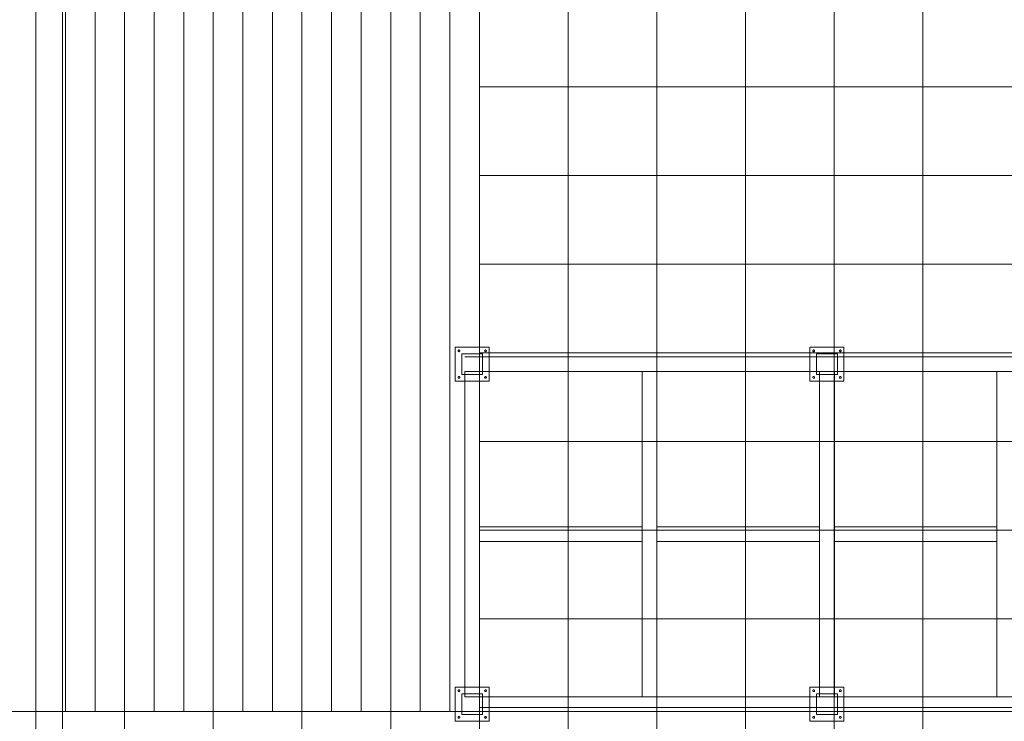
# Model space of a CAD drawing. Extents: x -620 to 300, y 62 to 1112.
# Tile 18 of 71: x -297 to -164, y 263 to 358. Entities that reach past the tile are written whole.
import ezdxf
from ezdxf.lldxf.tags import DXFTag

# ---------------------------------------------------------------- set-up
doc = ezdxf.new("R2010")
doc.units = 0
doc.layers.get('0').update_dxf_attribs({"lineweight": 13})
for name, color, linetype, lineweight in [('60- 61 allgemeine Ausstattung- 4 Terrassen', 7, 'Continuous', 9), ('70 -71 Achsen- 1 Gebäudeachsen', 7, 'STRICHPUNKT2-A06GA19A8I', 18), ('Keine-1', 7, 'Continuous', 15)]:
    doc.layers.add(name, color=color, linetype=linetype, lineweight=lineweight)
tags = doc.linetypes.add('grob-A06GA1998I', pattern=[14, 3, -8, 3]).pattern_tags.tags
tags[8:9] = [DXFTag(74, 4), DXFTag(75, 0), DXFTag(340, '0'), DXFTag(46, 0.0), DXFTag(50, 0.0), DXFTag(44, 0.0), DXFTag(45, 0.0)]
tags[6:7] = [DXFTag(74, 4), DXFTag(75, 0), DXFTag(340, '0'), DXFTag(46, 0.0), DXFTag(50, 0.0), DXFTag(44, 0.0), DXFTag(45, 0.0)]
tags[4:5] = [DXFTag(74, 4), DXFTag(75, 0), DXFTag(340, '0'), DXFTag(46, 0.0), DXFTag(50, 0.0), DXFTag(44, 0.0), DXFTag(45, 0.0)]
tags = doc.linetypes.add('STRICHPUNKT2-A06GA19A8I', pattern=[12.7, 6.35, -3.175, 0, -3.175]).pattern_tags.tags
tags[10:11] = [DXFTag(74, 4), DXFTag(75, 0), DXFTag(340, '0'), DXFTag(46, 0.0), DXFTag(50, 0.0), DXFTag(44, 0.0), DXFTag(45, 0.0)]
tags[8:9] = [DXFTag(74, 4), DXFTag(75, 0), DXFTag(340, '0'), DXFTag(46, 0.0), DXFTag(50, 0.0), DXFTag(44, 0.0), DXFTag(45, 0.0)]
tags[6:7] = [DXFTag(74, 4), DXFTag(75, 0), DXFTag(340, '0'), DXFTag(46, 0.0), DXFTag(50, 0.0), DXFTag(44, 0.0), DXFTag(45, 0.0)]
tags[4:5] = [DXFTag(74, 4), DXFTag(75, 0), DXFTag(340, '0'), DXFTag(46, 0.0), DXFTag(50, 0.0), DXFTag(44, 0.0), DXFTag(45, 0.0)]

# ---------------------------------------------------------------- blocks, each defined once
blk = doc.blocks.new('Referenz-A06GA19C8I')
at = {"layer": '60- 61 allgemeine Ausstattung- 4 Terrassen', "color": 0, "lineweight": -2}
for p, q in [((-222.76, 214.01), (-222.76, 450.21)), ((-210.76, 214.01), (-210.76, 450.21)), ((-198.76, 214.01), (-198.76, 450.21)), ((-186.76, 214.01), (-186.76, 450.21)), ((-174.76, 214.01), (-174.76, 450.21)), ((-294.76, 264.01), (-294.76, 420.01)), ((-290.76, 264.01), (-290.76, 420.01)), ((-286.76, 264.01), (-286.76, 420.01)), ((-282.76, 264.01), (-282.76, 420.01)), ((-278.76, 264.01), (-278.76, 420.01)), ((-274.76, 264.01), (-274.76, 420.01)), ((-270.76, 264.01), (-270.76, 420.01)), ((-266.76, 264.01), (-266.76, 420.01)), ((-262.76, 264.01), (-262.76, 420.01)), ((-258.76, 264.01), (-258.76, 420.01)), ((-254.76, 264.01), (-254.76, 420.01)), ((-250.76, 264.01), (-250.76, 420.01)), ((-246.76, 264.01), (-246.76, 420.01)), ((-242.76, 264.01), (-242.76, 420.01)), ((-238.76, 264.01), (-238.76, 420.01)), ((-234.76, 264.01), (-234.76, 420.01)), ((-234.73, 420.01), (-234.73, 264.01)), ((-234.73, 348.55), (44.42, 348.55)), ((-234.73, 336.55), (44.42, 336.55)), ((-234.73, 324.55), (44.42, 324.55)), ((-237.13, 309.61), (-237.13, 312.41)), ((-237.13, 312.41), (-234.33, 312.41)), ((-234.73, 312.55), (44.42, 312.55)), ((-234.33, 312.41), (-234.33, 309.61)), ((-189.13, 309.61), (-189.13, 312.41)), ((-189.13, 312.41), (-186.33, 312.41)), ((-186.33, 312.41), (-186.33, 309.61)), ((-234.33, 309.61), (-237.13, 309.61)), ((-186.33, 309.61), (-189.13, 309.61)), ((-234.73, 300.55), (44.42, 300.55)), ((-234.73, 288.55), (44.42, 288.55)), ((-234.73, 276.55), (44.42, 276.55)), ((-237.13, 263.61), (-237.13, 266.41)), ((-237.13, 266.41), (-234.33, 266.41)), ((-234.33, 266.41), (-234.33, 263.61)), ((-189.13, 263.61), (-189.13, 266.41)), ((-189.13, 266.41), (-186.33, 266.41)), ((-186.33, 266.41), (-186.33, 263.61)), ((-234.73, 264.01), (-354.73, 264.01)), ((-294.76, 214.01), (-294.76, 264.01)), ((-282.76, 214.01), (-282.76, 264.01)), ((-270.76, 214.01), (-270.76, 264.01)), ((-258.76, 214.01), (-258.76, 264.01)), ((-246.76, 214.01), (-246.76, 264.01)), ((-234.76, 214.01), (-234.76, 264.01)), ((-234.73, 264.55), (44.42, 264.55)), ((-234.33, 263.61), (-237.13, 263.61)), ((-186.33, 263.61), (-189.13, 263.61))]:
    blk.add_line(p, q, dxfattribs=at)
at = {"layer": '60- 61 allgemeine Ausstattung- 4 Terrassen', "color": 0, "linetype": 'grob-A06GA1998I', "lineweight": -2, "ltscale": 0.13}
for p, q in [((2.87, 312.01), (-236.73, 312.01)), ((-236.73, 310.01), (2.87, 310.01)), ((-236.73, 310.01), (-236.73, 266.01)), ((-234.73, 310.01), (-234.73, 266.01)), ((-212.73, 310.01), (-212.73, 266.01)), ((-210.73, 310.01), (-210.73, 266.01)), ((-188.73, 310.01), (-188.73, 266.01)), ((-186.73, 310.01), (-186.73, 266.01)), ((-164.73, 310.01), (-164.73, 266.01)), ((-212.73, 289.01), (-234.73, 289.01)), ((-188.73, 289.01), (-210.73, 289.01)), ((-164.73, 289.01), (-186.73, 289.01)), ((-212.73, 287.01), (-234.73, 287.01)), ((-188.73, 287.01), (-210.73, 287.01)), ((-164.73, 287.01), (-186.73, 287.01)), ((-236.73, 266.01), (2.87, 266.01)), ((-236.73, 264.01), (2.87, 264.01))]:
    blk.add_line(p, q, dxfattribs=at)
at = {"layer": '70 -71 Achsen- 1 Gebäudeachsen', "color": 0, "linetype": 'STRICHPUNKT2-A06GA19A8I', "lineweight": -2, "ltscale": 0.13}
blk.add_line((-291.18, 1084.55), (-291.18, 85.11), dxfattribs=at)
at = {"layer": 'Keine-1', "color": 0, "linetype": 'grob-A06GA1998I', "lineweight": -2, "ltscale": 0.13}
for p, q in [((-238.03, 313.31), (-233.43, 313.31)), ((-238.03, 308.71), (-238.03, 313.31)), ((-233.43, 313.31), (-233.43, 308.71)), ((-190.03, 313.31), (-185.43, 313.31)), ((-190.03, 308.71), (-190.03, 313.31)), ((-185.43, 313.31), (-185.43, 308.71)), ((-237.65, 312.83), (-237.64, 312.84)), ((-237.65, 312.81), (-237.65, 312.83)), ((-237.65, 312.8), (-237.65, 312.81)), ((-237.64, 312.79), (-237.65, 312.8)), ((-237.64, 312.86), (-237.63, 312.87)), ((-237.64, 312.85), (-237.64, 312.86)), ((-237.64, 312.84), (-237.64, 312.85)), ((-237.64, 312.78), (-237.64, 312.79)), ((-237.64, 312.77), (-237.64, 312.78)), ((-237.63, 312.76), (-237.64, 312.77)), ((-237.63, 312.88), (-237.62, 312.89)), ((-237.63, 312.87), (-237.63, 312.88)), ((-237.63, 312.75), (-237.63, 312.76)), ((-237.62, 312.74), (-237.63, 312.75)), ((-237.62, 312.89), (-237.61, 312.9)), ((-237.61, 312.73), (-237.62, 312.74)), ((-237.61, 312.9), (-237.6, 312.91)), ((-237.6, 312.72), (-237.61, 312.73)), ((-237.6, 312.91), (-237.59, 312.91)), ((-237.59, 312.71), (-237.6, 312.72)), ((-237.59, 312.91), (-237.58, 312.92)), ((-237.58, 312.71), (-237.59, 312.71)), ((-237.58, 312.92), (-237.57, 312.92)), ((-237.57, 312.7), (-237.58, 312.71)), ((-237.57, 312.92), (-237.56, 312.93)), ((-237.56, 312.7), (-237.57, 312.7)), ((-237.56, 312.93), (-237.55, 312.93)), ((-237.55, 312.7), (-237.56, 312.7)), ((-237.55, 312.93), (-237.54, 312.93)), ((-237.54, 312.69), (-237.55, 312.7)), ((-237.54, 312.93), (-237.53, 312.93)), ((-237.53, 312.69), (-237.54, 312.69)), ((-237.53, 312.93), (-237.51, 312.93)), ((-237.51, 312.69), (-237.53, 312.69)), ((-237.51, 312.93), (-237.5, 312.93)), ((-237.5, 312.7), (-237.51, 312.69)), ((-237.5, 312.93), (-237.49, 312.93)), ((-237.49, 312.7), (-237.5, 312.7)), ((-237.49, 312.93), (-237.48, 312.92)), ((-237.48, 312.7), (-237.49, 312.7)), ((-237.48, 312.92), (-237.47, 312.92)), ((-237.47, 312.71), (-237.48, 312.7)), ((-237.47, 312.92), (-237.46, 312.91)), ((-237.46, 312.71), (-237.47, 312.71)), ((-237.46, 312.91), (-237.45, 312.91)), ((-237.45, 312.72), (-237.46, 312.71)), ((-237.45, 312.91), (-237.44, 312.9)), ((-237.44, 312.73), (-237.45, 312.72)), ((-237.44, 312.9), (-237.43, 312.89)), ((-237.43, 312.74), (-237.44, 312.73)), ((-237.43, 312.89), (-237.43, 312.88)), ((-237.43, 312.88), (-237.42, 312.87)), ((-237.42, 312.76), (-237.43, 312.75)), ((-237.43, 312.75), (-237.43, 312.74)), ((-237.42, 312.87), (-237.42, 312.86)), ((-237.42, 312.86), (-237.41, 312.85)), ((-237.41, 312.78), (-237.42, 312.77)), ((-237.42, 312.77), (-237.42, 312.76)), ((-237.41, 312.85), (-237.41, 312.84)), ((-237.41, 312.84), (-237.41, 312.83)), ((-237.41, 312.83), (-237.41, 312.81)), ((-237.41, 312.81), (-237.41, 312.8)), ((-237.41, 312.8), (-237.41, 312.79)), ((-237.41, 312.79), (-237.41, 312.78)), ((-234.05, 312.83), (-234.04, 312.84)), ((-234.05, 312.81), (-234.05, 312.83)), ((-234.05, 312.8), (-234.05, 312.81)), ((-234.04, 312.79), (-234.05, 312.8)), ((-234.04, 312.86), (-234.03, 312.87)), ((-234.04, 312.85), (-234.04, 312.86)), ((-234.04, 312.84), (-234.04, 312.85)), ((-234.04, 312.78), (-234.04, 312.79)), ((-234.04, 312.77), (-234.04, 312.78)), ((-234.03, 312.76), (-234.04, 312.77)), ((-234.03, 312.88), (-234.02, 312.89)), ((-234.03, 312.87), (-234.03, 312.88)), ((-234.03, 312.75), (-234.03, 312.76)), ((-234.02, 312.74), (-234.03, 312.75)), ((-234.02, 312.89), (-234.01, 312.9)), ((-234.01, 312.73), (-234.02, 312.74)), ((-234.01, 312.9), (-234, 312.91)), ((-234, 312.72), (-234.01, 312.73)), ((-234, 312.91), (-233.99, 312.91)), ((-233.99, 312.71), (-234, 312.72)), ((-233.99, 312.91), (-233.98, 312.92)), ((-233.98, 312.71), (-233.99, 312.71)), ((-233.98, 312.92), (-233.97, 312.92)), ((-233.97, 312.7), (-233.98, 312.71)), ((-233.97, 312.92), (-233.96, 312.93)), ((-233.96, 312.7), (-233.97, 312.7)), ((-233.96, 312.93), (-233.95, 312.93)), ((-233.95, 312.7), (-233.96, 312.7)), ((-233.95, 312.93), (-233.94, 312.93)), ((-233.94, 312.69), (-233.95, 312.7)), ((-233.94, 312.93), (-233.93, 312.93)), ((-233.93, 312.69), (-233.94, 312.69)), ((-233.93, 312.93), (-233.91, 312.93)), ((-233.91, 312.69), (-233.93, 312.69)), ((-233.91, 312.93), (-233.9, 312.93)), ((-233.9, 312.7), (-233.91, 312.69)), ((-233.9, 312.93), (-233.89, 312.93)), ((-233.89, 312.7), (-233.9, 312.7)), ((-233.89, 312.93), (-233.88, 312.92)), ((-233.88, 312.7), (-233.89, 312.7)), ((-233.88, 312.92), (-233.87, 312.92)), ((-233.87, 312.71), (-233.88, 312.7)), ((-233.87, 312.92), (-233.86, 312.91)), ((-233.86, 312.71), (-233.87, 312.71)), ((-233.86, 312.91), (-233.85, 312.91)), ((-233.85, 312.72), (-233.86, 312.71)), ((-233.85, 312.91), (-233.84, 312.9)), ((-233.84, 312.73), (-233.85, 312.72)), ((-233.84, 312.9), (-233.83, 312.89)), ((-233.83, 312.74), (-233.84, 312.73)), ((-233.83, 312.89), (-233.83, 312.88)), ((-233.83, 312.88), (-233.82, 312.87)), ((-233.82, 312.76), (-233.83, 312.75)), ((-233.83, 312.75), (-233.83, 312.74)), ((-233.82, 312.87), (-233.82, 312.86)), ((-233.82, 312.86), (-233.81, 312.85)), ((-233.81, 312.78), (-233.82, 312.77)), ((-233.82, 312.77), (-233.82, 312.76)), ((-233.81, 312.85), (-233.81, 312.84)), ((-233.81, 312.84), (-233.81, 312.83)), ((-233.81, 312.83), (-233.81, 312.81)), ((-233.81, 312.81), (-233.81, 312.8)), ((-233.81, 312.8), (-233.81, 312.79)), ((-233.81, 312.79), (-233.81, 312.78)), ((-189.65, 312.83), (-189.64, 312.84)), ((-189.65, 312.81), (-189.65, 312.83)), ((-189.65, 312.8), (-189.65, 312.81)), ((-189.64, 312.79), (-189.65, 312.8)), ((-189.64, 312.86), (-189.63, 312.87)), ((-189.64, 312.85), (-189.64, 312.86)), ((-189.64, 312.84), (-189.64, 312.85)), ((-189.64, 312.78), (-189.64, 312.79)), ((-189.64, 312.77), (-189.64, 312.78)), ((-189.63, 312.76), (-189.64, 312.77)), ((-189.63, 312.88), (-189.62, 312.89)), ((-189.63, 312.87), (-189.63, 312.88)), ((-189.63, 312.75), (-189.63, 312.76)), ((-189.62, 312.74), (-189.63, 312.75)), ((-189.62, 312.89), (-189.61, 312.9)), ((-189.61, 312.73), (-189.62, 312.74)), ((-189.61, 312.9), (-189.6, 312.91)), ((-189.6, 312.72), (-189.61, 312.73)), ((-189.6, 312.91), (-189.59, 312.91)), ((-189.59, 312.71), (-189.6, 312.72)), ((-189.59, 312.91), (-189.58, 312.92)), ((-189.58, 312.71), (-189.59, 312.71)), ((-189.58, 312.92), (-189.57, 312.92)), ((-189.57, 312.7), (-189.58, 312.71)), ((-189.57, 312.92), (-189.56, 312.93)), ((-189.56, 312.7), (-189.57, 312.7)), ((-189.56, 312.93), (-189.55, 312.93)), ((-189.55, 312.7), (-189.56, 312.7)), ((-189.55, 312.93), (-189.54, 312.93)), ((-189.54, 312.69), (-189.55, 312.7)), ((-189.54, 312.93), (-189.53, 312.93)), ((-189.53, 312.69), (-189.54, 312.69)), ((-189.53, 312.93), (-189.51, 312.93)), ((-189.51, 312.69), (-189.53, 312.69)), ((-189.51, 312.93), (-189.5, 312.93)), ((-189.5, 312.7), (-189.51, 312.69)), ((-189.5, 312.93), (-189.49, 312.93)), ((-189.49, 312.7), (-189.5, 312.7)), ((-189.49, 312.93), (-189.48, 312.92)), ((-189.48, 312.7), (-189.49, 312.7)), ((-189.48, 312.92), (-189.47, 312.92)), ((-189.47, 312.71), (-189.48, 312.7)), ((-189.47, 312.92), (-189.46, 312.91)), ((-189.46, 312.71), (-189.47, 312.71)), ((-189.46, 312.91), (-189.45, 312.91)), ((-189.45, 312.72), (-189.46, 312.71)), ((-189.45, 312.91), (-189.44, 312.9)), ((-189.44, 312.73), (-189.45, 312.72)), ((-189.44, 312.9), (-189.43, 312.89)), ((-189.43, 312.74), (-189.44, 312.73)), ((-189.43, 312.89), (-189.43, 312.88)), ((-189.43, 312.88), (-189.42, 312.87)), ((-189.42, 312.76), (-189.43, 312.75)), ((-189.43, 312.75), (-189.43, 312.74)), ((-189.42, 312.87), (-189.42, 312.86)), ((-189.42, 312.86), (-189.41, 312.85)), ((-189.41, 312.78), (-189.42, 312.77)), ((-189.42, 312.77), (-189.42, 312.76)), ((-189.41, 312.85), (-189.41, 312.84)), ((-189.41, 312.84), (-189.41, 312.83)), ((-189.41, 312.83), (-189.41, 312.81)), ((-189.41, 312.81), (-189.41, 312.8)), ((-189.41, 312.8), (-189.41, 312.79)), ((-189.41, 312.79), (-189.41, 312.78)), ((-186.05, 312.83), (-186.04, 312.84)), ((-186.05, 312.81), (-186.05, 312.83)), ((-186.05, 312.8), (-186.05, 312.81)), ((-186.04, 312.79), (-186.05, 312.8)), ((-186.04, 312.86), (-186.03, 312.87)), ((-186.04, 312.85), (-186.04, 312.86)), ((-186.04, 312.84), (-186.04, 312.85)), ((-186.04, 312.78), (-186.04, 312.79)), ((-186.04, 312.77), (-186.04, 312.78)), ((-186.03, 312.76), (-186.04, 312.77)), ((-186.03, 312.88), (-186.02, 312.89)), ((-186.03, 312.87), (-186.03, 312.88)), ((-186.03, 312.75), (-186.03, 312.76)), ((-186.02, 312.74), (-186.03, 312.75)), ((-186.02, 312.89), (-186.01, 312.9)), ((-186.01, 312.73), (-186.02, 312.74)), ((-186.01, 312.9), (-186, 312.91)), ((-186, 312.72), (-186.01, 312.73)), ((-186, 312.91), (-185.99, 312.91)), ((-185.99, 312.71), (-186, 312.72)), ((-185.99, 312.91), (-185.98, 312.92)), ((-185.98, 312.71), (-185.99, 312.71)), ((-185.98, 312.92), (-185.97, 312.92)), ((-185.97, 312.7), (-185.98, 312.71)), ((-185.97, 312.92), (-185.96, 312.93)), ((-185.96, 312.7), (-185.97, 312.7)), ((-185.96, 312.93), (-185.95, 312.93)), ((-185.95, 312.7), (-185.96, 312.7)), ((-185.95, 312.93), (-185.94, 312.93)), ((-185.94, 312.69), (-185.95, 312.7)), ((-185.94, 312.93), (-185.93, 312.93)), ((-185.93, 312.69), (-185.94, 312.69)), ((-185.93, 312.93), (-185.91, 312.93)), ((-185.91, 312.69), (-185.93, 312.69)), ((-185.91, 312.93), (-185.9, 312.93)), ((-185.9, 312.7), (-185.91, 312.69)), ((-185.9, 312.93), (-185.89, 312.93)), ((-185.89, 312.7), (-185.9, 312.7)), ((-185.89, 312.93), (-185.88, 312.92)), ((-185.88, 312.7), (-185.89, 312.7)), ((-185.88, 312.92), (-185.87, 312.92)), ((-185.87, 312.71), (-185.88, 312.7)), ((-185.87, 312.92), (-185.86, 312.91)), ((-185.86, 312.71), (-185.87, 312.71)), ((-185.86, 312.91), (-185.85, 312.91)), ((-185.85, 312.72), (-185.86, 312.71)), ((-185.85, 312.91), (-185.84, 312.9)), ((-185.84, 312.73), (-185.85, 312.72)), ((-185.84, 312.9), (-185.83, 312.89)), ((-185.83, 312.74), (-185.84, 312.73)), ((-185.83, 312.89), (-185.83, 312.88)), ((-185.83, 312.88), (-185.82, 312.87)), ((-185.82, 312.76), (-185.83, 312.75)), ((-185.83, 312.75), (-185.83, 312.74)), ((-185.82, 312.87), (-185.82, 312.86)), ((-185.82, 312.86), (-185.81, 312.85)), ((-185.81, 312.78), (-185.82, 312.77)), ((-185.82, 312.77), (-185.82, 312.76)), ((-185.81, 312.85), (-185.81, 312.84)), ((-185.81, 312.84), (-185.81, 312.83)), ((-185.81, 312.83), (-185.81, 312.81)), ((-185.81, 312.81), (-185.81, 312.8)), ((-185.81, 312.8), (-185.81, 312.79)), ((-185.81, 312.79), (-185.81, 312.78)), ((-237.65, 309.23), (-237.64, 309.24)), ((-237.65, 309.21), (-237.65, 309.23)), ((-237.65, 309.2), (-237.65, 309.21)), ((-237.64, 309.19), (-237.65, 309.2)), ((-237.64, 309.26), (-237.63, 309.27)), ((-237.64, 309.25), (-237.64, 309.26)), ((-237.64, 309.24), (-237.64, 309.25)), ((-237.64, 309.18), (-237.64, 309.19)), ((-237.64, 309.17), (-237.64, 309.18)), ((-237.63, 309.16), (-237.64, 309.17)), ((-237.63, 309.28), (-237.62, 309.29)), ((-237.63, 309.27), (-237.63, 309.28)), ((-237.63, 309.15), (-237.63, 309.16)), ((-237.62, 309.14), (-237.63, 309.15)), ((-237.62, 309.29), (-237.61, 309.3)), ((-237.61, 309.13), (-237.62, 309.14)), ((-237.61, 309.3), (-237.6, 309.31)), ((-237.6, 309.12), (-237.61, 309.13)), ((-237.6, 309.31), (-237.59, 309.31)), ((-237.59, 309.11), (-237.6, 309.12)), ((-237.59, 309.31), (-237.58, 309.32)), ((-237.58, 309.11), (-237.59, 309.11)), ((-237.58, 309.32), (-237.57, 309.32)), ((-237.57, 309.1), (-237.58, 309.11)), ((-237.57, 309.32), (-237.56, 309.33)), ((-237.56, 309.1), (-237.57, 309.1)), ((-237.56, 309.33), (-237.55, 309.33)), ((-237.55, 309.1), (-237.56, 309.1)), ((-237.55, 309.33), (-237.54, 309.33)), ((-237.54, 309.09), (-237.55, 309.1)), ((-237.54, 309.33), (-237.53, 309.33)), ((-237.53, 309.09), (-237.54, 309.09)), ((-237.53, 309.33), (-237.51, 309.33)), ((-237.51, 309.09), (-237.53, 309.09)), ((-237.51, 309.33), (-237.5, 309.33)), ((-237.5, 309.1), (-237.51, 309.09)), ((-237.5, 309.33), (-237.49, 309.33)), ((-237.49, 309.1), (-237.5, 309.1)), ((-237.49, 309.33), (-237.48, 309.32)), ((-237.48, 309.1), (-237.49, 309.1)), ((-237.48, 309.32), (-237.47, 309.32)), ((-237.47, 309.11), (-237.48, 309.1)), ((-237.47, 309.32), (-237.46, 309.31)), ((-237.46, 309.11), (-237.47, 309.11)), ((-237.46, 309.31), (-237.45, 309.31)), ((-237.45, 309.12), (-237.46, 309.11)), ((-237.45, 309.31), (-237.44, 309.3)), ((-237.44, 309.13), (-237.45, 309.12)), ((-237.44, 309.3), (-237.43, 309.29)), ((-237.43, 309.14), (-237.44, 309.13)), ((-237.43, 309.29), (-237.43, 309.28)), ((-237.43, 309.28), (-237.42, 309.27)), ((-237.42, 309.16), (-237.43, 309.15)), ((-237.43, 309.15), (-237.43, 309.14)), ((-237.42, 309.27), (-237.42, 309.26)), ((-237.42, 309.26), (-237.41, 309.25)), ((-237.41, 309.18), (-237.42, 309.17)), ((-237.42, 309.17), (-237.42, 309.16)), ((-237.41, 309.25), (-237.41, 309.24)), ((-237.41, 309.24), (-237.41, 309.23)), ((-237.41, 309.23), (-237.41, 309.21)), ((-237.41, 309.21), (-237.41, 309.2)), ((-237.41, 309.2), (-237.41, 309.19)), ((-237.41, 309.19), (-237.41, 309.18)), ((-234.05, 309.23), (-234.04, 309.24)), ((-234.05, 309.21), (-234.05, 309.23)), ((-234.05, 309.2), (-234.05, 309.21)), ((-234.04, 309.19), (-234.05, 309.2)), ((-234.04, 309.26), (-234.03, 309.27)), ((-234.04, 309.25), (-234.04, 309.26)), ((-234.04, 309.24), (-234.04, 309.25)), ((-234.04, 309.18), (-234.04, 309.19)), ((-234.04, 309.17), (-234.04, 309.18)), ((-234.03, 309.16), (-234.04, 309.17)), ((-234.03, 309.28), (-234.02, 309.29)), ((-234.03, 309.27), (-234.03, 309.28)), ((-234.03, 309.15), (-234.03, 309.16)), ((-234.02, 309.14), (-234.03, 309.15)), ((-234.02, 309.29), (-234.01, 309.3)), ((-234.01, 309.13), (-234.02, 309.14)), ((-234.01, 309.3), (-234, 309.31)), ((-234, 309.12), (-234.01, 309.13)), ((-234, 309.31), (-233.99, 309.31)), ((-233.99, 309.11), (-234, 309.12)), ((-233.99, 309.31), (-233.98, 309.32)), ((-233.98, 309.11), (-233.99, 309.11)), ((-233.98, 309.32), (-233.97, 309.32)), ((-233.97, 309.1), (-233.98, 309.11)), ((-233.97, 309.32), (-233.96, 309.33)), ((-233.96, 309.1), (-233.97, 309.1)), ((-233.96, 309.33), (-233.95, 309.33)), ((-233.95, 309.1), (-233.96, 309.1)), ((-233.95, 309.33), (-233.94, 309.33)), ((-233.94, 309.09), (-233.95, 309.1)), ((-233.94, 309.33), (-233.93, 309.33)), ((-233.93, 309.09), (-233.94, 309.09)), ((-233.93, 309.33), (-233.91, 309.33)), ((-233.91, 309.09), (-233.93, 309.09)), ((-233.91, 309.33), (-233.9, 309.33)), ((-233.9, 309.1), (-233.91, 309.09)), ((-233.9, 309.33), (-233.89, 309.33)), ((-233.89, 309.1), (-233.9, 309.1)), ((-233.89, 309.33), (-233.88, 309.32)), ((-233.88, 309.1), (-233.89, 309.1)), ((-233.88, 309.32), (-233.87, 309.32)), ((-233.87, 309.11), (-233.88, 309.1)), ((-233.87, 309.32), (-233.86, 309.31)), ((-233.86, 309.11), (-233.87, 309.11)), ((-233.86, 309.31), (-233.85, 309.31)), ((-233.85, 309.12), (-233.86, 309.11)), ((-233.85, 309.31), (-233.84, 309.3)), ((-233.84, 309.13), (-233.85, 309.12)), ((-233.84, 309.3), (-233.83, 309.29)), ((-233.83, 309.14), (-233.84, 309.13)), ((-233.83, 309.29), (-233.83, 309.28)), ((-233.83, 309.28), (-233.82, 309.27)), ((-233.82, 309.16), (-233.83, 309.15)), ((-233.83, 309.15), (-233.83, 309.14)), ((-233.82, 309.27), (-233.82, 309.26)), ((-233.82, 309.26), (-233.81, 309.25)), ((-233.81, 309.18), (-233.82, 309.17)), ((-233.82, 309.17), (-233.82, 309.16)), ((-233.81, 309.25), (-233.81, 309.24)), ((-233.81, 309.24), (-233.81, 309.23)), ((-233.81, 309.23), (-233.81, 309.21)), ((-233.81, 309.21), (-233.81, 309.2)), ((-233.81, 309.2), (-233.81, 309.19)), ((-233.81, 309.19), (-233.81, 309.18)), ((-189.65, 309.23), (-189.64, 309.24)), ((-189.65, 309.21), (-189.65, 309.23)), ((-189.65, 309.2), (-189.65, 309.21)), ((-189.64, 309.19), (-189.65, 309.2)), ((-189.64, 309.26), (-189.63, 309.27)), ((-189.64, 309.25), (-189.64, 309.26)), ((-189.64, 309.24), (-189.64, 309.25)), ((-189.64, 309.18), (-189.64, 309.19)), ((-189.64, 309.17), (-189.64, 309.18)), ((-189.63, 309.16), (-189.64, 309.17)), ((-189.63, 309.28), (-189.62, 309.29)), ((-189.63, 309.27), (-189.63, 309.28)), ((-189.63, 309.15), (-189.63, 309.16)), ((-189.62, 309.14), (-189.63, 309.15)), ((-189.62, 309.29), (-189.61, 309.3)), ((-189.61, 309.13), (-189.62, 309.14)), ((-189.61, 309.3), (-189.6, 309.31)), ((-189.6, 309.12), (-189.61, 309.13)), ((-189.6, 309.31), (-189.59, 309.31)), ((-189.59, 309.11), (-189.6, 309.12)), ((-189.59, 309.31), (-189.58, 309.32)), ((-189.58, 309.11), (-189.59, 309.11)), ((-189.58, 309.32), (-189.57, 309.32)), ((-189.57, 309.1), (-189.58, 309.11)), ((-189.57, 309.32), (-189.56, 309.33)), ((-189.56, 309.1), (-189.57, 309.1)), ((-189.56, 309.33), (-189.55, 309.33)), ((-189.55, 309.1), (-189.56, 309.1)), ((-189.55, 309.33), (-189.54, 309.33)), ((-189.54, 309.09), (-189.55, 309.1)), ((-189.54, 309.33), (-189.53, 309.33)), ((-189.53, 309.09), (-189.54, 309.09)), ((-189.53, 309.33), (-189.51, 309.33)), ((-189.51, 309.09), (-189.53, 309.09)), ((-189.51, 309.33), (-189.5, 309.33)), ((-189.5, 309.1), (-189.51, 309.09)), ((-189.5, 309.33), (-189.49, 309.33)), ((-189.49, 309.1), (-189.5, 309.1)), ((-189.49, 309.33), (-189.48, 309.32)), ((-189.48, 309.1), (-189.49, 309.1)), ((-189.48, 309.32), (-189.47, 309.32)), ((-189.47, 309.11), (-189.48, 309.1)), ((-189.47, 309.32), (-189.46, 309.31)), ((-189.46, 309.11), (-189.47, 309.11)), ((-189.46, 309.31), (-189.45, 309.31)), ((-189.45, 309.12), (-189.46, 309.11)), ((-189.45, 309.31), (-189.44, 309.3)), ((-189.44, 309.13), (-189.45, 309.12)), ((-189.44, 309.3), (-189.43, 309.29)), ((-189.43, 309.14), (-189.44, 309.13)), ((-189.43, 309.29), (-189.43, 309.28)), ((-189.43, 309.28), (-189.42, 309.27)), ((-189.42, 309.16), (-189.43, 309.15)), ((-189.43, 309.15), (-189.43, 309.14)), ((-189.42, 309.27), (-189.42, 309.26)), ((-189.42, 309.26), (-189.41, 309.25)), ((-189.41, 309.18), (-189.42, 309.17)), ((-189.42, 309.17), (-189.42, 309.16)), ((-189.41, 309.25), (-189.41, 309.24)), ((-189.41, 309.24), (-189.41, 309.23)), ((-189.41, 309.23), (-189.41, 309.21)), ((-189.41, 309.21), (-189.41, 309.2)), ((-189.41, 309.2), (-189.41, 309.19)), ((-189.41, 309.19), (-189.41, 309.18)), ((-186.05, 309.23), (-186.04, 309.24)), ((-186.05, 309.21), (-186.05, 309.23)), ((-186.05, 309.2), (-186.05, 309.21)), ((-186.04, 309.19), (-186.05, 309.2)), ((-186.04, 309.26), (-186.03, 309.27)), ((-186.04, 309.25), (-186.04, 309.26)), ((-186.04, 309.24), (-186.04, 309.25)), ((-186.04, 309.18), (-186.04, 309.19)), ((-186.04, 309.17), (-186.04, 309.18)), ((-186.03, 309.16), (-186.04, 309.17)), ((-186.03, 309.28), (-186.02, 309.29)), ((-186.03, 309.27), (-186.03, 309.28)), ((-186.03, 309.15), (-186.03, 309.16)), ((-186.02, 309.14), (-186.03, 309.15)), ((-186.02, 309.29), (-186.01, 309.3)), ((-186.01, 309.13), (-186.02, 309.14)), ((-186.01, 309.3), (-186, 309.31)), ((-186, 309.12), (-186.01, 309.13)), ((-186, 309.31), (-185.99, 309.31)), ((-185.99, 309.11), (-186, 309.12)), ((-185.99, 309.31), (-185.98, 309.32)), ((-185.98, 309.11), (-185.99, 309.11)), ((-185.98, 309.32), (-185.97, 309.32)), ((-185.97, 309.1), (-185.98, 309.11)), ((-185.97, 309.32), (-185.96, 309.33)), ((-185.96, 309.1), (-185.97, 309.1)), ((-185.96, 309.33), (-185.95, 309.33)), ((-185.95, 309.1), (-185.96, 309.1)), ((-185.95, 309.33), (-185.94, 309.33)), ((-185.94, 309.09), (-185.95, 309.1)), ((-185.94, 309.33), (-185.93, 309.33)), ((-185.93, 309.09), (-185.94, 309.09)), ((-185.93, 309.33), (-185.91, 309.33)), ((-185.91, 309.09), (-185.93, 309.09)), ((-185.91, 309.33), (-185.9, 309.33)), ((-185.9, 309.1), (-185.91, 309.09)), ((-185.9, 309.33), (-185.89, 309.33)), ((-185.89, 309.1), (-185.9, 309.1)), ((-185.89, 309.33), (-185.88, 309.32)), ((-185.88, 309.1), (-185.89, 309.1)), ((-185.88, 309.32), (-185.87, 309.32)), ((-185.87, 309.11), (-185.88, 309.1)), ((-185.87, 309.32), (-185.86, 309.31)), ((-185.86, 309.11), (-185.87, 309.11)), ((-185.86, 309.31), (-185.85, 309.31)), ((-185.85, 309.12), (-185.86, 309.11)), ((-185.85, 309.31), (-185.84, 309.3)), ((-185.84, 309.13), (-185.85, 309.12)), ((-185.84, 309.3), (-185.83, 309.29)), ((-185.83, 309.14), (-185.84, 309.13)), ((-185.83, 309.29), (-185.83, 309.28)), ((-185.83, 309.28), (-185.82, 309.27)), ((-185.82, 309.16), (-185.83, 309.15)), ((-185.83, 309.15), (-185.83, 309.14)), ((-185.82, 309.27), (-185.82, 309.26)), ((-185.82, 309.26), (-185.81, 309.25)), ((-185.81, 309.18), (-185.82, 309.17)), ((-185.82, 309.17), (-185.82, 309.16)), ((-185.81, 309.25), (-185.81, 309.24)), ((-185.81, 309.24), (-185.81, 309.23)), ((-185.81, 309.23), (-185.81, 309.21)), ((-185.81, 309.21), (-185.81, 309.2)), ((-185.81, 309.2), (-185.81, 309.19)), ((-185.81, 309.19), (-185.81, 309.18)), ((-233.43, 308.71), (-238.03, 308.71)), ((-185.43, 308.71), (-190.03, 308.71)), ((-238.03, 267.31), (-233.43, 267.31)), ((-238.03, 262.71), (-238.03, 267.31)), ((-237.65, 266.83), (-237.64, 266.84)), ((-237.65, 266.81), (-237.65, 266.83)), ((-237.65, 266.8), (-237.65, 266.81)), ((-237.64, 266.79), (-237.65, 266.8)), ((-237.64, 266.86), (-237.63, 266.87)), ((-237.64, 266.85), (-237.64, 266.86)), ((-237.64, 266.84), (-237.64, 266.85)), ((-237.64, 266.78), (-237.64, 266.79)), ((-237.64, 266.77), (-237.64, 266.78)), ((-237.63, 266.76), (-237.64, 266.77)), ((-237.63, 266.88), (-237.62, 266.89)), ((-237.63, 266.87), (-237.63, 266.88)), ((-237.63, 266.75), (-237.63, 266.76)), ((-237.62, 266.74), (-237.63, 266.75)), ((-237.62, 266.89), (-237.61, 266.9)), ((-237.61, 266.73), (-237.62, 266.74)), ((-237.61, 266.9), (-237.6, 266.91)), ((-237.6, 266.72), (-237.61, 266.73)), ((-237.6, 266.91), (-237.59, 266.91)), ((-237.59, 266.71), (-237.6, 266.72)), ((-237.59, 266.91), (-237.58, 266.92)), ((-237.58, 266.71), (-237.59, 266.71)), ((-237.58, 266.92), (-237.57, 266.92)), ((-237.57, 266.7), (-237.58, 266.71)), ((-237.57, 266.92), (-237.56, 266.93)), ((-237.56, 266.7), (-237.57, 266.7)), ((-237.56, 266.93), (-237.55, 266.93)), ((-237.55, 266.7), (-237.56, 266.7)), ((-237.55, 266.93), (-237.54, 266.93)), ((-237.54, 266.69), (-237.55, 266.7)), ((-237.54, 266.93), (-237.53, 266.93)), ((-237.53, 266.69), (-237.54, 266.69)), ((-237.53, 266.93), (-237.51, 266.93)), ((-237.51, 266.69), (-237.53, 266.69)), ((-237.51, 266.93), (-237.5, 266.93)), ((-237.5, 266.7), (-237.51, 266.69)), ((-237.5, 266.93), (-237.49, 266.93)), ((-237.49, 266.7), (-237.5, 266.7)), ((-237.49, 266.93), (-237.48, 266.92)), ((-237.48, 266.7), (-237.49, 266.7)), ((-237.48, 266.92), (-237.47, 266.92)), ((-237.47, 266.71), (-237.48, 266.7)), ((-237.47, 266.92), (-237.46, 266.91)), ((-237.46, 266.71), (-237.47, 266.71)), ((-237.46, 266.91), (-237.45, 266.91)), ((-237.45, 266.72), (-237.46, 266.71)), ((-237.45, 266.91), (-237.44, 266.9)), ((-237.44, 266.73), (-237.45, 266.72)), ((-237.44, 266.9), (-237.43, 266.89)), ((-237.43, 266.74), (-237.44, 266.73)), ((-237.43, 266.89), (-237.43, 266.88)), ((-237.43, 266.88), (-237.42, 266.87)), ((-237.42, 266.76), (-237.43, 266.75)), ((-237.43, 266.75), (-237.43, 266.74)), ((-237.42, 266.87), (-237.42, 266.86)), ((-237.42, 266.86), (-237.41, 266.85)), ((-237.41, 266.78), (-237.42, 266.77)), ((-237.42, 266.77), (-237.42, 266.76)), ((-237.41, 266.85), (-237.41, 266.84)), ((-237.41, 266.84), (-237.41, 266.83)), ((-237.41, 266.83), (-237.41, 266.81)), ((-237.41, 266.81), (-237.41, 266.8)), ((-237.41, 266.8), (-237.41, 266.79)), ((-237.41, 266.79), (-237.41, 266.78)), ((-234.05, 266.83), (-234.04, 266.84)), ((-234.05, 266.81), (-234.05, 266.83)), ((-234.05, 266.8), (-234.05, 266.81)), ((-234.04, 266.79), (-234.05, 266.8)), ((-234.04, 266.86), (-234.03, 266.87)), ((-234.04, 266.85), (-234.04, 266.86)), ((-234.04, 266.84), (-234.04, 266.85)), ((-234.04, 266.78), (-234.04, 266.79)), ((-234.04, 266.77), (-234.04, 266.78)), ((-234.03, 266.76), (-234.04, 266.77)), ((-234.03, 266.88), (-234.02, 266.89)), ((-234.03, 266.87), (-234.03, 266.88)), ((-234.03, 266.75), (-234.03, 266.76)), ((-234.02, 266.74), (-234.03, 266.75)), ((-234.02, 266.89), (-234.01, 266.9)), ((-234.01, 266.73), (-234.02, 266.74)), ((-234.01, 266.9), (-234, 266.91)), ((-234, 266.72), (-234.01, 266.73)), ((-234, 266.91), (-233.99, 266.91)), ((-233.99, 266.71), (-234, 266.72)), ((-233.99, 266.91), (-233.98, 266.92)), ((-233.98, 266.71), (-233.99, 266.71)), ((-233.98, 266.92), (-233.97, 266.92)), ((-233.97, 266.7), (-233.98, 266.71)), ((-233.97, 266.92), (-233.96, 266.93)), ((-233.96, 266.7), (-233.97, 266.7)), ((-233.96, 266.93), (-233.95, 266.93)), ((-233.95, 266.7), (-233.96, 266.7)), ((-233.95, 266.93), (-233.94, 266.93)), ((-233.94, 266.69), (-233.95, 266.7)), ((-233.94, 266.93), (-233.93, 266.93)), ((-233.93, 266.69), (-233.94, 266.69)), ((-233.93, 266.93), (-233.91, 266.93)), ((-233.91, 266.69), (-233.93, 266.69)), ((-233.91, 266.93), (-233.9, 266.93)), ((-233.9, 266.7), (-233.91, 266.69)), ((-233.9, 266.93), (-233.89, 266.93)), ((-233.89, 266.7), (-233.9, 266.7)), ((-233.89, 266.93), (-233.88, 266.92)), ((-233.88, 266.7), (-233.89, 266.7)), ((-233.88, 266.92), (-233.87, 266.92)), ((-233.87, 266.71), (-233.88, 266.7)), ((-233.87, 266.92), (-233.86, 266.91)), ((-233.86, 266.71), (-233.87, 266.71)), ((-233.86, 266.91), (-233.85, 266.91)), ((-233.85, 266.72), (-233.86, 266.71)), ((-233.85, 266.91), (-233.84, 266.9)), ((-233.84, 266.73), (-233.85, 266.72)), ((-233.84, 266.9), (-233.83, 266.89)), ((-233.83, 266.74), (-233.84, 266.73)), ((-233.83, 266.89), (-233.83, 266.88)), ((-233.83, 266.88), (-233.82, 266.87)), ((-233.82, 266.76), (-233.83, 266.75)), ((-233.83, 266.75), (-233.83, 266.74)), ((-233.82, 266.87), (-233.82, 266.86)), ((-233.82, 266.86), (-233.81, 266.85)), ((-233.81, 266.78), (-233.82, 266.77)), ((-233.82, 266.77), (-233.82, 266.76)), ((-233.81, 266.85), (-233.81, 266.84)), ((-233.81, 266.84), (-233.81, 266.83)), ((-233.81, 266.83), (-233.81, 266.81)), ((-233.81, 266.81), (-233.81, 266.8)), ((-233.81, 266.8), (-233.81, 266.79)), ((-233.81, 266.79), (-233.81, 266.78)), ((-233.43, 267.31), (-233.43, 262.71)), ((-190.03, 267.31), (-185.43, 267.31)), ((-190.03, 262.71), (-190.03, 267.31)), ((-189.65, 266.83), (-189.64, 266.84)), ((-189.65, 266.81), (-189.65, 266.83)), ((-189.65, 266.8), (-189.65, 266.81)), ((-189.64, 266.79), (-189.65, 266.8)), ((-189.64, 266.86), (-189.63, 266.87)), ((-189.64, 266.85), (-189.64, 266.86)), ((-189.64, 266.84), (-189.64, 266.85)), ((-189.64, 266.78), (-189.64, 266.79)), ((-189.64, 266.77), (-189.64, 266.78)), ((-189.63, 266.76), (-189.64, 266.77)), ((-189.63, 266.88), (-189.62, 266.89)), ((-189.63, 266.87), (-189.63, 266.88)), ((-189.63, 266.75), (-189.63, 266.76)), ((-189.62, 266.74), (-189.63, 266.75)), ((-189.62, 266.89), (-189.61, 266.9)), ((-189.61, 266.73), (-189.62, 266.74)), ((-189.61, 266.9), (-189.6, 266.91)), ((-189.6, 266.72), (-189.61, 266.73)), ((-189.6, 266.91), (-189.59, 266.91)), ((-189.59, 266.71), (-189.6, 266.72)), ((-189.59, 266.91), (-189.58, 266.92)), ((-189.58, 266.71), (-189.59, 266.71)), ((-189.58, 266.92), (-189.57, 266.92)), ((-189.57, 266.7), (-189.58, 266.71)), ((-189.57, 266.92), (-189.56, 266.93)), ((-189.56, 266.7), (-189.57, 266.7)), ((-189.56, 266.93), (-189.55, 266.93)), ((-189.55, 266.7), (-189.56, 266.7)), ((-189.55, 266.93), (-189.54, 266.93)), ((-189.54, 266.69), (-189.55, 266.7)), ((-189.54, 266.93), (-189.53, 266.93)), ((-189.53, 266.69), (-189.54, 266.69)), ((-189.53, 266.93), (-189.51, 266.93)), ((-189.51, 266.69), (-189.53, 266.69)), ((-189.51, 266.93), (-189.5, 266.93)), ((-189.5, 266.7), (-189.51, 266.69)), ((-189.5, 266.93), (-189.49, 266.93)), ((-189.49, 266.7), (-189.5, 266.7)), ((-189.49, 266.93), (-189.48, 266.92)), ((-189.48, 266.7), (-189.49, 266.7)), ((-189.48, 266.92), (-189.47, 266.92)), ((-189.47, 266.71), (-189.48, 266.7)), ((-189.47, 266.92), (-189.46, 266.91)), ((-189.46, 266.71), (-189.47, 266.71)), ((-189.46, 266.91), (-189.45, 266.91)), ((-189.45, 266.72), (-189.46, 266.71)), ((-189.45, 266.91), (-189.44, 266.9)), ((-189.44, 266.73), (-189.45, 266.72)), ((-189.44, 266.9), (-189.43, 266.89)), ((-189.43, 266.74), (-189.44, 266.73)), ((-189.43, 266.89), (-189.43, 266.88)), ((-189.43, 266.88), (-189.42, 266.87)), ((-189.42, 266.76), (-189.43, 266.75)), ((-189.43, 266.75), (-189.43, 266.74)), ((-189.42, 266.87), (-189.42, 266.86)), ((-189.42, 266.86), (-189.41, 266.85)), ((-189.41, 266.78), (-189.42, 266.77)), ((-189.42, 266.77), (-189.42, 266.76)), ((-189.41, 266.85), (-189.41, 266.84)), ((-189.41, 266.84), (-189.41, 266.83)), ((-189.41, 266.83), (-189.41, 266.81)), ((-189.41, 266.81), (-189.41, 266.8)), ((-189.41, 266.8), (-189.41, 266.79)), ((-189.41, 266.79), (-189.41, 266.78)), ((-186.05, 266.83), (-186.04, 266.84)), ((-186.05, 266.81), (-186.05, 266.83)), ((-186.05, 266.8), (-186.05, 266.81)), ((-186.04, 266.79), (-186.05, 266.8)), ((-186.04, 266.86), (-186.03, 266.87)), ((-186.04, 266.85), (-186.04, 266.86)), ((-186.04, 266.84), (-186.04, 266.85)), ((-186.04, 266.78), (-186.04, 266.79)), ((-186.04, 266.77), (-186.04, 266.78)), ((-186.03, 266.76), (-186.04, 266.77)), ((-186.03, 266.88), (-186.02, 266.89)), ((-186.03, 266.87), (-186.03, 266.88)), ((-186.03, 266.75), (-186.03, 266.76)), ((-186.02, 266.74), (-186.03, 266.75)), ((-186.02, 266.89), (-186.01, 266.9)), ((-186.01, 266.73), (-186.02, 266.74)), ((-186.01, 266.9), (-186, 266.91)), ((-186, 266.72), (-186.01, 266.73)), ((-186, 266.91), (-185.99, 266.91)), ((-185.99, 266.71), (-186, 266.72)), ((-185.99, 266.91), (-185.98, 266.92)), ((-185.98, 266.71), (-185.99, 266.71)), ((-185.98, 266.92), (-185.97, 266.92)), ((-185.97, 266.7), (-185.98, 266.71)), ((-185.97, 266.92), (-185.96, 266.93)), ((-185.96, 266.7), (-185.97, 266.7)), ((-185.96, 266.93), (-185.95, 266.93)), ((-185.95, 266.7), (-185.96, 266.7)), ((-185.95, 266.93), (-185.94, 266.93)), ((-185.94, 266.69), (-185.95, 266.7)), ((-185.94, 266.93), (-185.93, 266.93)), ((-185.93, 266.69), (-185.94, 266.69)), ((-185.93, 266.93), (-185.91, 266.93)), ((-185.91, 266.69), (-185.93, 266.69)), ((-185.91, 266.93), (-185.9, 266.93)), ((-185.9, 266.7), (-185.91, 266.69)), ((-185.9, 266.93), (-185.89, 266.93)), ((-185.89, 266.7), (-185.9, 266.7)), ((-185.89, 266.93), (-185.88, 266.92)), ((-185.88, 266.7), (-185.89, 266.7)), ((-185.88, 266.92), (-185.87, 266.92)), ((-185.87, 266.71), (-185.88, 266.7)), ((-185.87, 266.92), (-185.86, 266.91)), ((-185.86, 266.71), (-185.87, 266.71)), ((-185.86, 266.91), (-185.85, 266.91)), ((-185.85, 266.72), (-185.86, 266.71)), ((-185.85, 266.91), (-185.84, 266.9)), ((-185.84, 266.73), (-185.85, 266.72)), ((-185.84, 266.9), (-185.83, 266.89)), ((-185.83, 266.74), (-185.84, 266.73)), ((-185.83, 266.89), (-185.83, 266.88)), ((-185.83, 266.88), (-185.82, 266.87)), ((-185.82, 266.76), (-185.83, 266.75)), ((-185.83, 266.75), (-185.83, 266.74)), ((-185.82, 266.87), (-185.82, 266.86)), ((-185.82, 266.86), (-185.81, 266.85)), ((-185.81, 266.78), (-185.82, 266.77)), ((-185.82, 266.77), (-185.82, 266.76)), ((-185.81, 266.85), (-185.81, 266.84)), ((-185.81, 266.84), (-185.81, 266.83)), ((-185.81, 266.83), (-185.81, 266.81)), ((-185.81, 266.81), (-185.81, 266.8)), ((-185.81, 266.8), (-185.81, 266.79)), ((-185.81, 266.79), (-185.81, 266.78)), ((-185.43, 267.31), (-185.43, 262.71)), ((-233.43, 262.71), (-238.03, 262.71)), ((-237.65, 263.23), (-237.64, 263.24)), ((-237.65, 263.21), (-237.65, 263.23)), ((-237.65, 263.2), (-237.65, 263.21)), ((-237.64, 263.19), (-237.65, 263.2)), ((-237.64, 263.26), (-237.63, 263.27)), ((-237.64, 263.25), (-237.64, 263.26)), ((-237.64, 263.24), (-237.64, 263.25)), ((-237.64, 263.18), (-237.64, 263.19)), ((-237.64, 263.17), (-237.64, 263.18)), ((-237.63, 263.16), (-237.64, 263.17)), ((-237.63, 263.28), (-237.62, 263.29)), ((-237.63, 263.27), (-237.63, 263.28)), ((-237.63, 263.15), (-237.63, 263.16)), ((-237.62, 263.14), (-237.63, 263.15)), ((-237.62, 263.29), (-237.61, 263.3)), ((-237.61, 263.13), (-237.62, 263.14)), ((-237.61, 263.3), (-237.6, 263.31)), ((-237.6, 263.12), (-237.61, 263.13)), ((-237.6, 263.31), (-237.59, 263.31)), ((-237.59, 263.11), (-237.6, 263.12)), ((-237.59, 263.31), (-237.58, 263.32)), ((-237.58, 263.11), (-237.59, 263.11)), ((-237.58, 263.32), (-237.57, 263.32)), ((-237.57, 263.1), (-237.58, 263.11)), ((-237.57, 263.32), (-237.56, 263.33)), ((-237.56, 263.1), (-237.57, 263.1)), ((-237.56, 263.33), (-237.55, 263.33)), ((-237.55, 263.1), (-237.56, 263.1)), ((-237.55, 263.33), (-237.54, 263.33)), ((-237.54, 263.09), (-237.55, 263.1)), ((-237.54, 263.33), (-237.53, 263.33)), ((-237.53, 263.09), (-237.54, 263.09)), ((-237.53, 263.33), (-237.51, 263.33)), ((-237.51, 263.09), (-237.53, 263.09)), ((-237.51, 263.33), (-237.5, 263.33)), ((-237.5, 263.1), (-237.51, 263.09)), ((-237.5, 263.33), (-237.49, 263.33)), ((-237.49, 263.1), (-237.5, 263.1)), ((-237.49, 263.33), (-237.48, 263.32)), ((-237.48, 263.1), (-237.49, 263.1)), ((-237.48, 263.32), (-237.47, 263.32)), ((-237.47, 263.11), (-237.48, 263.1)), ((-237.47, 263.32), (-237.46, 263.31)), ((-237.46, 263.11), (-237.47, 263.11)), ((-237.46, 263.31), (-237.45, 263.31)), ((-237.45, 263.12), (-237.46, 263.11)), ((-237.45, 263.31), (-237.44, 263.3)), ((-237.44, 263.13), (-237.45, 263.12)), ((-237.44, 263.3), (-237.43, 263.29)), ((-237.43, 263.14), (-237.44, 263.13)), ((-237.43, 263.29), (-237.43, 263.28)), ((-237.43, 263.28), (-237.42, 263.27)), ((-237.42, 263.16), (-237.43, 263.15)), ((-237.43, 263.15), (-237.43, 263.14)), ((-237.42, 263.27), (-237.42, 263.26)), ((-237.42, 263.26), (-237.41, 263.25)), ((-237.41, 263.18), (-237.42, 263.17)), ((-237.42, 263.17), (-237.42, 263.16)), ((-237.41, 263.25), (-237.41, 263.24)), ((-237.41, 263.24), (-237.41, 263.23)), ((-237.41, 263.23), (-237.41, 263.21)), ((-237.41, 263.21), (-237.41, 263.2)), ((-237.41, 263.2), (-237.41, 263.19)), ((-237.41, 263.19), (-237.41, 263.18)), ((-234.05, 263.23), (-234.04, 263.24)), ((-234.05, 263.21), (-234.05, 263.23)), ((-234.05, 263.2), (-234.05, 263.21)), ((-234.04, 263.19), (-234.05, 263.2)), ((-234.04, 263.26), (-234.03, 263.27)), ((-234.04, 263.25), (-234.04, 263.26)), ((-234.04, 263.24), (-234.04, 263.25)), ((-234.04, 263.18), (-234.04, 263.19)), ((-234.04, 263.17), (-234.04, 263.18)), ((-234.03, 263.16), (-234.04, 263.17)), ((-234.03, 263.28), (-234.02, 263.29)), ((-234.03, 263.27), (-234.03, 263.28)), ((-234.03, 263.15), (-234.03, 263.16)), ((-234.02, 263.14), (-234.03, 263.15)), ((-234.02, 263.29), (-234.01, 263.3)), ((-234.01, 263.13), (-234.02, 263.14)), ((-234.01, 263.3), (-234, 263.31)), ((-234, 263.12), (-234.01, 263.13)), ((-234, 263.31), (-233.99, 263.31)), ((-233.99, 263.11), (-234, 263.12)), ((-233.99, 263.31), (-233.98, 263.32)), ((-233.98, 263.11), (-233.99, 263.11)), ((-233.98, 263.32), (-233.97, 263.32)), ((-233.97, 263.1), (-233.98, 263.11)), ((-233.97, 263.32), (-233.96, 263.33)), ((-233.96, 263.1), (-233.97, 263.1)), ((-233.96, 263.33), (-233.95, 263.33)), ((-233.95, 263.1), (-233.96, 263.1)), ((-233.95, 263.33), (-233.94, 263.33)), ((-233.94, 263.09), (-233.95, 263.1)), ((-233.94, 263.33), (-233.93, 263.33)), ((-233.93, 263.09), (-233.94, 263.09)), ((-233.93, 263.33), (-233.91, 263.33)), ((-233.91, 263.09), (-233.93, 263.09)), ((-233.91, 263.33), (-233.9, 263.33)), ((-233.9, 263.1), (-233.91, 263.09)), ((-233.9, 263.33), (-233.89, 263.33)), ((-233.89, 263.1), (-233.9, 263.1)), ((-233.89, 263.33), (-233.88, 263.32)), ((-233.88, 263.1), (-233.89, 263.1)), ((-233.88, 263.32), (-233.87, 263.32)), ((-233.87, 263.11), (-233.88, 263.1)), ((-233.87, 263.32), (-233.86, 263.31)), ((-233.86, 263.11), (-233.87, 263.11)), ((-233.86, 263.31), (-233.85, 263.31)), ((-233.85, 263.12), (-233.86, 263.11)), ((-233.85, 263.31), (-233.84, 263.3)), ((-233.84, 263.13), (-233.85, 263.12)), ((-233.84, 263.3), (-233.83, 263.29)), ((-233.83, 263.14), (-233.84, 263.13)), ((-233.83, 263.29), (-233.83, 263.28)), ((-233.83, 263.28), (-233.82, 263.27)), ((-233.82, 263.16), (-233.83, 263.15)), ((-233.83, 263.15), (-233.83, 263.14)), ((-233.82, 263.27), (-233.82, 263.26)), ((-233.82, 263.26), (-233.81, 263.25)), ((-233.81, 263.18), (-233.82, 263.17)), ((-233.82, 263.17), (-233.82, 263.16)), ((-233.81, 263.25), (-233.81, 263.24)), ((-233.81, 263.24), (-233.81, 263.23)), ((-233.81, 263.23), (-233.81, 263.21)), ((-233.81, 263.21), (-233.81, 263.2)), ((-233.81, 263.2), (-233.81, 263.19)), ((-233.81, 263.19), (-233.81, 263.18)), ((-185.43, 262.71), (-190.03, 262.71)), ((-189.65, 263.23), (-189.64, 263.24)), ((-189.65, 263.21), (-189.65, 263.23)), ((-189.65, 263.2), (-189.65, 263.21)), ((-189.64, 263.19), (-189.65, 263.2)), ((-189.64, 263.26), (-189.63, 263.27)), ((-189.64, 263.25), (-189.64, 263.26)), ((-189.64, 263.24), (-189.64, 263.25)), ((-189.64, 263.18), (-189.64, 263.19)), ((-189.64, 263.17), (-189.64, 263.18)), ((-189.63, 263.16), (-189.64, 263.17)), ((-189.63, 263.28), (-189.62, 263.29)), ((-189.63, 263.27), (-189.63, 263.28)), ((-189.63, 263.15), (-189.63, 263.16)), ((-189.62, 263.14), (-189.63, 263.15)), ((-189.62, 263.29), (-189.61, 263.3)), ((-189.61, 263.13), (-189.62, 263.14)), ((-189.61, 263.3), (-189.6, 263.31)), ((-189.6, 263.12), (-189.61, 263.13)), ((-189.6, 263.31), (-189.59, 263.31)), ((-189.59, 263.11), (-189.6, 263.12)), ((-189.59, 263.31), (-189.58, 263.32)), ((-189.58, 263.11), (-189.59, 263.11)), ((-189.58, 263.32), (-189.57, 263.32)), ((-189.57, 263.1), (-189.58, 263.11)), ((-189.57, 263.32), (-189.56, 263.33)), ((-189.56, 263.1), (-189.57, 263.1)), ((-189.56, 263.33), (-189.55, 263.33)), ((-189.55, 263.1), (-189.56, 263.1)), ((-189.55, 263.33), (-189.54, 263.33)), ((-189.54, 263.09), (-189.55, 263.1)), ((-189.54, 263.33), (-189.53, 263.33)), ((-189.53, 263.09), (-189.54, 263.09)), ((-189.53, 263.33), (-189.51, 263.33)), ((-189.51, 263.09), (-189.53, 263.09)), ((-189.51, 263.33), (-189.5, 263.33)), ((-189.5, 263.1), (-189.51, 263.09)), ((-189.5, 263.33), (-189.49, 263.33)), ((-189.49, 263.1), (-189.5, 263.1)), ((-189.49, 263.33), (-189.48, 263.32)), ((-189.48, 263.1), (-189.49, 263.1)), ((-189.48, 263.32), (-189.47, 263.32)), ((-189.47, 263.11), (-189.48, 263.1)), ((-189.47, 263.32), (-189.46, 263.31)), ((-189.46, 263.11), (-189.47, 263.11)), ((-189.46, 263.31), (-189.45, 263.31)), ((-189.45, 263.12), (-189.46, 263.11)), ((-189.45, 263.31), (-189.44, 263.3)), ((-189.44, 263.13), (-189.45, 263.12)), ((-189.44, 263.3), (-189.43, 263.29)), ((-189.43, 263.14), (-189.44, 263.13)), ((-189.43, 263.29), (-189.43, 263.28)), ((-189.43, 263.28), (-189.42, 263.27)), ((-189.42, 263.16), (-189.43, 263.15)), ((-189.43, 263.15), (-189.43, 263.14)), ((-189.42, 263.27), (-189.42, 263.26)), ((-189.42, 263.26), (-189.41, 263.25)), ((-189.41, 263.18), (-189.42, 263.17)), ((-189.42, 263.17), (-189.42, 263.16)), ((-189.41, 263.25), (-189.41, 263.24)), ((-189.41, 263.24), (-189.41, 263.23)), ((-189.41, 263.23), (-189.41, 263.21)), ((-189.41, 263.21), (-189.41, 263.2)), ((-189.41, 263.2), (-189.41, 263.19)), ((-189.41, 263.19), (-189.41, 263.18)), ((-186.05, 263.23), (-186.04, 263.24)), ((-186.05, 263.21), (-186.05, 263.23)), ((-186.05, 263.2), (-186.05, 263.21)), ((-186.04, 263.19), (-186.05, 263.2)), ((-186.04, 263.26), (-186.03, 263.27)), ((-186.04, 263.25), (-186.04, 263.26)), ((-186.04, 263.24), (-186.04, 263.25)), ((-186.04, 263.18), (-186.04, 263.19)), ((-186.04, 263.17), (-186.04, 263.18)), ((-186.03, 263.16), (-186.04, 263.17)), ((-186.03, 263.28), (-186.02, 263.29)), ((-186.03, 263.27), (-186.03, 263.28)), ((-186.03, 263.15), (-186.03, 263.16)), ((-186.02, 263.14), (-186.03, 263.15)), ((-186.02, 263.29), (-186.01, 263.3)), ((-186.01, 263.13), (-186.02, 263.14)), ((-186.01, 263.3), (-186, 263.31)), ((-186, 263.12), (-186.01, 263.13)), ((-186, 263.31), (-185.99, 263.31)), ((-185.99, 263.11), (-186, 263.12)), ((-185.99, 263.31), (-185.98, 263.32)), ((-185.98, 263.11), (-185.99, 263.11)), ((-185.98, 263.32), (-185.97, 263.32)), ((-185.97, 263.1), (-185.98, 263.11)), ((-185.97, 263.32), (-185.96, 263.33)), ((-185.96, 263.1), (-185.97, 263.1)), ((-185.96, 263.33), (-185.95, 263.33)), ((-185.95, 263.1), (-185.96, 263.1)), ((-185.95, 263.33), (-185.94, 263.33)), ((-185.94, 263.09), (-185.95, 263.1)), ((-185.94, 263.33), (-185.93, 263.33)), ((-185.93, 263.09), (-185.94, 263.09)), ((-185.93, 263.33), (-185.91, 263.33)), ((-185.91, 263.09), (-185.93, 263.09)), ((-185.91, 263.33), (-185.9, 263.33)), ((-185.9, 263.1), (-185.91, 263.09)), ((-185.9, 263.33), (-185.89, 263.33)), ((-185.89, 263.1), (-185.9, 263.1)), ((-185.89, 263.33), (-185.88, 263.32)), ((-185.88, 263.1), (-185.89, 263.1)), ((-185.88, 263.32), (-185.87, 263.32)), ((-185.87, 263.11), (-185.88, 263.1)), ((-185.87, 263.32), (-185.86, 263.31)), ((-185.86, 263.11), (-185.87, 263.11)), ((-185.86, 263.31), (-185.85, 263.31)), ((-185.85, 263.12), (-185.86, 263.11)), ((-185.85, 263.31), (-185.84, 263.3)), ((-185.84, 263.13), (-185.85, 263.12)), ((-185.84, 263.3), (-185.83, 263.29)), ((-185.83, 263.14), (-185.84, 263.13)), ((-185.83, 263.29), (-185.83, 263.28)), ((-185.83, 263.28), (-185.82, 263.27)), ((-185.82, 263.16), (-185.83, 263.15)), ((-185.83, 263.15), (-185.83, 263.14)), ((-185.82, 263.27), (-185.82, 263.26)), ((-185.82, 263.26), (-185.81, 263.25)), ((-185.81, 263.18), (-185.82, 263.17)), ((-185.82, 263.17), (-185.82, 263.16)), ((-185.81, 263.25), (-185.81, 263.24)), ((-185.81, 263.24), (-185.81, 263.23)), ((-185.81, 263.23), (-185.81, 263.21)), ((-185.81, 263.21), (-185.81, 263.2)), ((-185.81, 263.2), (-185.81, 263.19)), ((-185.81, 263.19), (-185.81, 263.18))]:
    blk.add_line(p, q, dxfattribs=at)

msp = doc.modelspace()

# ---------------------------------------------------------------- block references
at = {"color": 8, "lineweight": 13, "ltscale": 0.13, "true_color": 0x808080}
msp.add_blockref('Referenz-A06GA19C8I', (0, 0), dxfattribs=at)

doc.saveas('drawing.dxf')
